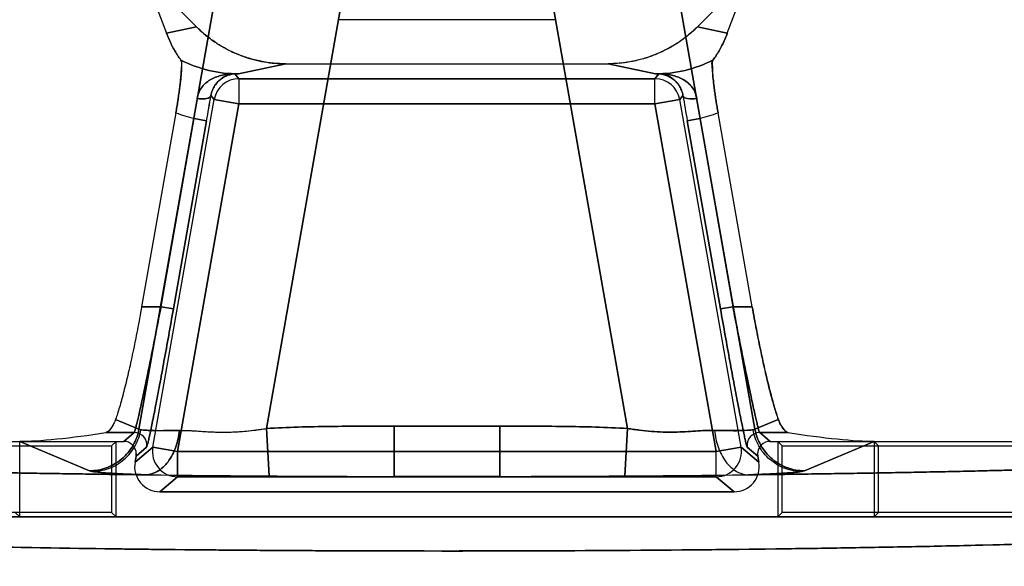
# Model space of a CAD drawing. Header units: millimetres. Extents: x 0 to 297, y 0 to 210.
# Tile 211 of 256: x 56.17 to 56.483, y 160.93 to 161.104. Entities that reach past the tile are written whole.
import ezdxf

# ---------------------------------------------------------------- set-up
doc = ezdxf.new("R2010")
doc.units = ezdxf.units.MM
doc.header["$LTSCALE"] = 16.335
doc.layers.get('0').update_dxf_attribs({"linetype": 'CONTINUOUS'})
for name, color, linetype in [('AXES_REF', 7, 'CONTINUOUS'), ('INTFCLR_1', 7, 'CONTINUOUS'), ('INTFCLR_72935', 7, 'CONTINUOUS')]:
    doc.layers.add(name, color=color, linetype=linetype)

msp = doc.modelspace()

# ---------------------------------------------------------------- linework, layer by layer
at = {"color": 7, "linetype": 'Continuous'}
for radius in [7.75666, 7.756, 7.70633]:
    msp.add_circle((57.5224, 154.5393), radius, dxfattribs=at)
msp.add_arc((57.5224, 154.5393), 7.68, 278.277129, 261.722871, dxfattribs=at)
at = {"layer": 'AXES_REF', "color": 9, "linetype": 'Continuous'}
msp.add_circle((57.5224, 154.5393), 7.07561, dxfattribs=at)
at = {"layer": 'INTFCLR_1', "color": 6, "linetype": 'Continuous'}
for p, q in [((56.21001, 161.11786), (56.21708, 161.09926)), ((56.22657, 161.10129), (56.21001, 161.11786)), ((56.40234, 161.11786), (56.38578, 161.10129)), ((56.39527, 161.09926), (56.40234, 161.11786)), ((56.3406, 161.10355), (56.27175, 161.10355)), ((56.25495, 161.08955), (56.3574, 161.08955)), ((56.22004, 161.07397), (56.20917, 161.01235)), ((56.40318, 161.01235), (56.39231, 161.07397)), ((55.99942, 160.96955), (56.20346, 160.96955)), ((56.17042, 160.94554), (56.17042, 160.96955)), ((56.40889, 160.96955), (56.61293, 160.96955)), ((56.44193, 160.96955), (56.44193, 160.94554)), ((56.44193, 160.96955), (56.44334, 160.96814)), ((56.44334, 160.94695), (56.44334, 160.96814)), ((56.44334, 160.96814), (56.61243, 160.96814)), ((56.2074, 160.96486), (56.20706, 160.96293)), ((56.2074, 160.96486), (56.20746, 160.96555)), ((56.40489, 160.96555), (56.40495, 160.96486)), ((56.40529, 160.96293), (56.40495, 160.96486)), ((56.21494, 160.95354), (56.39742, 160.95354)), ((56.60425, 160.94554), (56.0081, 160.94554)), ((56.17042, 160.94554), (56.16901, 160.94695)), ((56.44193, 160.94554), (56.44334, 160.94695)), ((56.60477, 160.94695), (56.44334, 160.94695))]:
    msp.add_line(p, q, dxfattribs=at)
at = {"layer": 'INTFCLR_1', "color": 9, "linetype": 'Continuous'}
for p, q in [((56.23354, 161.11657), (56.2083, 160.97341)), ((56.40405, 160.97341), (56.37881, 161.11657)), ((56.2488, 160.97362), (56.27279, 161.10965)), ((56.33957, 161.10965), (56.36355, 160.97362)), ((56.22657, 161.10129), (56.21708, 161.09926)), ((56.39527, 161.09926), (56.38578, 161.10129)), ((56.23995, 161.08634), (56.25495, 161.08955)), ((56.3574, 161.08955), (56.3724, 161.08634)), ((56.23881, 161.08632), (56.23995, 161.08634)), ((56.24008, 161.0848), (56.23881, 161.08632)), ((56.37354, 161.08632), (56.37227, 161.0848)), ((56.3724, 161.08634), (56.37354, 161.08632)), ((56.24008, 161.0848), (56.24008, 161.0768)), ((56.37227, 161.0848), (56.24008, 161.0848)), ((56.37227, 161.0768), (56.37227, 161.0848)), ((56.21272, 160.96768), (56.23221, 161.07819)), ((56.23221, 161.07819), (56.23118, 161.07941)), ((56.23221, 161.07819), (56.24008, 161.0768)), ((56.37227, 161.0768), (56.38014, 161.07819)), ((56.38117, 161.07941), (56.38014, 161.07819)), ((56.39963, 160.96768), (56.38014, 161.07819)), ((56.2206, 160.96629), (56.24008, 161.0768)), ((56.37227, 161.0768), (56.24008, 161.0768)), ((56.37227, 161.0768), (56.39175, 160.96629)), ((56.21533, 161.01235), (56.22587, 161.07213)), ((56.22981, 161.07143), (56.21927, 161.01166)), ((56.22587, 161.07213), (56.22981, 161.07143)), ((56.38255, 161.07143), (56.38648, 161.07213)), ((56.39309, 161.01166), (56.38255, 161.07143)), ((56.38648, 161.07213), (56.39702, 161.01235)), ((56.20917, 161.01235), (56.21533, 161.01235)), ((56.21927, 161.01166), (56.21533, 161.01235)), ((56.39702, 161.01235), (56.39309, 161.01166)), ((56.39702, 161.01235), (56.40318, 161.01235)), ((56.20089, 160.97654), (56.2083, 160.97341)), ((56.2488, 160.97362), (56.2497, 160.95856)), ((56.28939, 160.9584), (56.28939, 160.97439)), ((56.28939, 160.97439), (56.32296, 160.97439)), ((56.32296, 160.97439), (56.32296, 160.9584)), ((56.36355, 160.97362), (56.36265, 160.95856)), ((56.40405, 160.97341), (56.41147, 160.97654)), ((56.19781, 160.97236), (56.2068, 160.97236)), ((56.20346, 160.96955), (56.2068, 160.97236)), ((56.2083, 160.97341), (56.20891, 160.97323)), ((56.40555, 160.97236), (56.40889, 160.96955)), ((56.40555, 160.97236), (56.41454, 160.97236)), ((56.1926, 160.96018), (56.17042, 160.96955)), ((56.20706, 160.96293), (56.21272, 160.96768)), ((56.21074, 160.96766), (56.2074, 160.96486)), ((56.2206, 160.96629), (56.21272, 160.96768)), ((56.39963, 160.96768), (56.39175, 160.96629)), ((56.39963, 160.96768), (56.40529, 160.96293)), ((56.40495, 160.96486), (56.40161, 160.96766)), ((56.44193, 160.96955), (56.41975, 160.96018)), ((56.2206, 160.96629), (56.2206, 160.95829)), ((56.39175, 160.96629), (56.2206, 160.96629)), ((56.39175, 160.95829), (56.39175, 160.96629)), ((56.19346, 160.95997), (56.1926, 160.96018)), ((56.2206, 160.95829), (56.21494, 160.95354)), ((56.2206, 160.95829), (56.39175, 160.95829)), ((56.28939, 160.9584), (56.32296, 160.9584)), ((56.39742, 160.95354), (56.39175, 160.95829))]:
    msp.add_line(p, q, dxfattribs=at)
at = {"layer": 'INTFCLR_1', "color": 7, "linetype": 'Continuous'}
for p, q in [((56.23881, 161.08632), (56.23869, 161.08633)), ((56.23926, 161.08634), (56.23915, 161.08634)), ((56.3732, 161.08634), (56.37309, 161.08634)), ((56.37367, 161.08633), (56.37354, 161.08632)), ((56.22117, 160.97302), (56.22382, 160.97299))]:
    msp.add_line(p, q, dxfattribs=at)
at = {"layer": 'INTFCLR_1', "color": 9, "linetype": 'Continuous'}
for centre, radius, start, end in [((56.2386, 161.23089), 0.14456, 270.0343, 270.5343), ((56.37375, 161.23089), 0.14456, 269.4657, 269.9657), ((56.37226, 161.0768), 0.008, 10.0168, 89.9832), ((55.17514, 161.25753), 1.07096, 349.99284, 350.42615), ((57.43699, 161.25749), 1.07073, 189.57373, 190.00712), ((56.23995, 161.12664), 0.0563, 249.2898, 255.5171), ((56.3724, 161.12664), 0.0563, 284.4829, 290.7102), ((56.40555, 160.96836), 0.004, 90.0243, 189.9398), ((56.39175, 160.96629), 0.008, 270.0271, 9.9695)]:
    msp.add_arc(centre, radius, start, end, dxfattribs=at)
at = {"layer": 'INTFCLR_1', "color": 6, "linetype": 'Continuous'}
for centre, radius, start, end in [((56.21494, 160.96154), 0.008, 169.9947, 270.0053), ((56.30137, 168.93003), 7.97164, 269.346785, 269.628632), ((56.30569, 169.56083), 8.60245, 269.627103, 269.891446), ((56.30618, 169.7429), 8.78452, 269.890505, 270.109495), ((56.30666, 169.56118), 8.6028, 270.108559, 270.372891), ((56.31083, 168.94761), 7.98922, 270.371672, 270.652899)]:
    msp.add_arc(centre, radius, start, end, dxfattribs=at)
for centre, major_axis, start_param, end_param in [((56.19564, 160.97489), (0.0299, 0.00454), -2.58906, -1.512406), ((56.41671, 160.97489), (0.0299, -0.00454), -1.629187, -0.552533)]:
    msp.add_ellipse(centre, major_axis=major_axis, ratio=0.093658, start_param=start_param, end_param=end_param, dxfattribs=at)
for points, knots in [([(56.22164, 161.09071), (56.22129, 161.09118), (56.22061, 161.09216), (56.21966, 161.09371), (56.21874, 161.09542), (56.21787, 161.09728), (56.21733, 161.0986), (56.21708, 161.09926)], [0, 0, 0, 0, 0.182635, 0.365983, 0.561674, 0.781253, 1, 1, 1, 1]), ([(56.22657, 161.10129), (56.2274, 161.10046), (56.22913, 161.09888), (56.23194, 161.09673), (56.23492, 161.09484), (56.23806, 161.09321), (56.24132, 161.09188), (56.24466, 161.09084), (56.24804, 161.0901), (56.25147, 161.08965), (56.25378, 161.08955), (56.25495, 161.08955)], [0, 0, 0, 0, 0.111961, 0.223546, 0.335644, 0.447997, 0.559849, 0.670642, 0.77991, 0.888725, 1, 1, 1, 1]), ([(56.38578, 161.10129), (56.38486, 161.10037), (56.38291, 161.09861), (56.37975, 161.09626), (56.37636, 161.09423), (56.3728, 161.09255), (56.36908, 161.09122), (56.36524, 161.09026), (56.36134, 161.08968), (56.35871, 161.08955), (56.3574, 161.08955)], [0, 0, 0, 0, 0.124646, 0.249441, 0.374473, 0.499547, 0.624717, 0.749879, 0.874982, 1, 1, 1, 1]), ([(56.39527, 161.09926), (56.39502, 161.09859), (56.39448, 161.09727), (56.39361, 161.09541), (56.3927, 161.09371), (56.39175, 161.09216), (56.39107, 161.09119), (56.39071, 161.09071)], [0, 0, 0, 0, 0.220725, 0.439066, 0.63458, 0.815479, 1, 1, 1, 1]), ([(56.22164, 161.09071), (56.22194, 161.09032), (56.22182, 161.08903), (56.22183, 161.08705), (56.22161, 161.08494), (56.22139, 161.08297), (56.22118, 161.08129), (56.22093, 161.07953), (56.22066, 161.0777), (56.22036, 161.07584), (56.22015, 161.0746), (56.22004, 161.07397)], [0, 0, 0, 0, 0.087292, 0.204828, 0.365181, 0.458688, 0.559161, 0.66527, 0.775255, 0.887346, 1, 1, 1, 1]), ([(56.39231, 161.07397), (56.3922, 161.0746), (56.39199, 161.07584), (56.39169, 161.07769), (56.39142, 161.0795), (56.39118, 161.08126), (56.39097, 161.08293), (56.39079, 161.08449), (56.3906, 161.08629), (56.39059, 161.08827), (56.39023, 161.09008), (56.39071, 161.09071)], [0, 0, 0, 0, 0.112355, 0.223923, 0.333308, 0.438937, 0.5392, 0.632752, 0.718046, 0.858857, 1, 1, 1, 1]), ([(56.20917, 161.01235), (56.20895, 161.01112), (56.20851, 161.00867), (56.20782, 161.00502), (56.20712, 161.00144), (56.2064, 160.99794), (56.20567, 160.99456), (56.20494, 160.99133), (56.20422, 160.98829), (56.20351, 160.98545), (56.20282, 160.98284), (56.20216, 160.98049), (56.20152, 160.97841), (56.2011, 160.97713), (56.20089, 160.97654)], [0, 0, 0, 0, 0.101766, 0.202969, 0.302712, 0.40011, 0.494296, 0.584471, 0.669796, 0.749527, 0.823021, 0.889617, 0.948768, 1, 1, 1, 1]), ([(56.41147, 160.97654), (56.41126, 160.97713), (56.41083, 160.97841), (56.4102, 160.98049), (56.40953, 160.98283), (56.40884, 160.98544), (56.40814, 160.98827), (56.40741, 160.99132), (56.40669, 160.99454), (56.40596, 160.99792), (56.40524, 161.00142), (56.40453, 161.00502), (56.40384, 161.00867), (56.4034, 161.01112), (56.40318, 161.01235)], [0, 0, 0, 0, 0.051233, 0.110319, 0.176798, 0.25017, 0.329815, 0.415091, 0.50525, 0.599472, 0.696981, 0.796872, 0.898192, 1, 1, 1, 1]), ([(56.20089, 160.97654), (56.20071, 160.97605), (56.20028, 160.97502), (56.19934, 160.9736), (56.19846, 160.97246), (56.19781, 160.97236)], [0, 0, 0, 0, 0.291187, 0.626591, 1, 1, 1, 1]), ([(56.41454, 160.97236), (56.414, 160.97244), (56.41315, 160.97343), (56.41217, 160.97482), (56.41167, 160.97596), (56.41147, 160.97654)], [0, 0, 0, 0, 0.309583, 0.654261, 1, 1, 1, 1]), ([(56.21049, 160.95892), (56.20764, 160.95895), (56.20196, 160.95902), (56.1935, 160.95913), (56.18514, 160.95925), (56.17688, 160.95938), (56.16874, 160.95951), (56.16071, 160.95966), (56.15281, 160.95981), (56.14504, 160.95997), (56.13742, 160.96014), (56.12994, 160.96032), (56.12261, 160.96051), (56.11544, 160.9607), (56.10844, 160.9609), (56.10161, 160.9611), (56.09496, 160.96132), (56.08849, 160.96154), (56.08221, 160.96177), (56.07612, 160.962), (56.07023, 160.96224), (56.06455, 160.96248), (56.05908, 160.96273), (56.05382, 160.96299), (56.04878, 160.96325), (56.04397, 160.96352), (56.03938, 160.96379), (56.03502, 160.96407), (56.0309, 160.96435), (56.02702, 160.96463), (56.02338, 160.96492), (56.01999, 160.96521), (56.01685, 160.96551), (56.01395, 160.9658), (56.01131, 160.9661), (56.00893, 160.96641), (56.0068, 160.96671), (56.00493, 160.96702), (56.00333, 160.9673), (56.00168, 160.96777), (56.00025, 160.96778), (55.99906, 160.96926), (55.99942, 160.96955)], [0, 0, 0, 0, 0.040295, 0.080165, 0.119574, 0.158489, 0.196876, 0.2347, 0.271932, 0.308536, 0.344483, 0.379739, 0.414277, 0.448064, 0.481072, 0.513273, 0.544639, 0.575141, 0.604756, 0.633455, 0.661216, 0.688012, 0.713824, 0.738626, 0.7624, 0.785121, 0.806775, 0.827338, 0.846798, 0.865134, 0.882334, 0.898382, 0.913265, 0.926973, 0.939493, 0.950818, 0.96094, 0.969853, 0.977555, 0.984047, 0.993434, 1, 1, 1, 1]), ([(56.61293, 160.96955), (56.61329, 160.96926), (56.6121, 160.96778), (56.61067, 160.96777), (56.60902, 160.9673), (56.60742, 160.96702), (56.60555, 160.96671), (56.60342, 160.96641), (56.60104, 160.9661), (56.5984, 160.9658), (56.59551, 160.96551), (56.59236, 160.96521), (56.58897, 160.96492), (56.58533, 160.96463), (56.58145, 160.96435), (56.57733, 160.96407), (56.57297, 160.96379), (56.56838, 160.96352), (56.56357, 160.96325), (56.55853, 160.96299), (56.55327, 160.96273), (56.5478, 160.96248), (56.54212, 160.96224), (56.53623, 160.962), (56.53015, 160.96177), (56.52387, 160.96154), (56.5174, 160.96132), (56.51074, 160.9611), (56.50391, 160.9609), (56.49691, 160.9607), (56.48974, 160.96051), (56.48241, 160.96032), (56.47493, 160.96014), (56.46731, 160.95997), (56.45954, 160.95981), (56.45164, 160.95966), (56.44361, 160.95951), (56.43547, 160.95938), (56.42721, 160.95925), (56.41885, 160.95913), (56.41039, 160.95902), (56.40472, 160.95895), (56.40186, 160.95892)], [0, 0, 0, 0, 0.006566, 0.015953, 0.022445, 0.030147, 0.03906, 0.049182, 0.060507, 0.073027, 0.086735, 0.101618, 0.117666, 0.134866, 0.153202, 0.172662, 0.193225, 0.214879, 0.237601, 0.261374, 0.286176, 0.311988, 0.338784, 0.366545, 0.395244, 0.424859, 0.455361, 0.486727, 0.518928, 0.551937, 0.585724, 0.620261, 0.655518, 0.691464, 0.728068, 0.7653, 0.803124, 0.841511, 0.880426, 0.919835, 0.959705, 1, 1, 1, 1]), ([(56.60425, 160.94554), (56.60461, 160.94523), (56.60329, 160.9438), (56.60136, 160.94372), (56.59825, 160.94289), (56.59418, 160.9424), (56.58913, 160.94179), (56.58309, 160.94123), (56.57606, 160.94066), (56.56795, 160.94011), (56.55889, 160.93957), (56.54891, 160.93905), (56.53806, 160.93855), (56.52637, 160.93808), (56.51389, 160.93763), (56.50065, 160.93721), (56.48672, 160.93682), (56.47215, 160.93645), (56.45698, 160.93612), (56.44128, 160.93582), (56.42509, 160.93556), (56.40848, 160.93532), (56.39152, 160.93513), (56.37424, 160.93497), (56.35672, 160.93484), (56.33902, 160.93476), (56.32121, 160.93471), (56.30336, 160.93469), (56.28554, 160.93472), (56.2678, 160.93478), (56.2502, 160.93488), (56.23281, 160.93501), (56.21567, 160.93518), (56.19887, 160.93539), (56.18245, 160.93563), (56.16649, 160.93591), (56.15103, 160.93621), (56.13614, 160.93655), (56.12186, 160.93692), (56.10825, 160.93731), (56.09534, 160.93774), (56.08318, 160.93819), (56.07181, 160.93866), (56.06128, 160.93916), (56.05161, 160.93967), (56.04286, 160.94021), (56.03504, 160.94075), (56.0283, 160.94131), (56.02273, 160.94185), (56.01839, 160.94235), (56.01511, 160.94282), (56.01276, 160.9432), (56.01089, 160.94365), (56.00947, 160.94386), (56.00759, 160.9451), (56.0081, 160.94554)], [0, 0, 0, 0, 0.002367, 0.005764, 0.010907, 0.017866, 0.026522, 0.036344, 0.048293, 0.061902, 0.077107, 0.093804, 0.11198, 0.131581, 0.152458, 0.174623, 0.197965, 0.222346, 0.24771, 0.274021, 0.301121, 0.328901, 0.357288, 0.386192, 0.415513, 0.445144, 0.474958, 0.50483, 0.53464, 0.564317, 0.593759, 0.622872, 0.651547, 0.679681, 0.707155, 0.733863, 0.759721, 0.784672, 0.808558, 0.831339, 0.85296, 0.873343, 0.892346, 0.910011, 0.92621, 0.940868, 0.953996, 0.965486, 0.974786, 0.982066, 0.987409, 0.991323, 0.994184, 0.996602, 1, 1, 1, 1])]:
    msp.add_open_spline(points, degree=3, knots=knots, dxfattribs=at)
at = {"layer": 'INTFCLR_1', "color": 9, "linetype": 'Continuous'}
for points, knots in [([(56.23995, 161.08634), (56.23679, 161.08633), (56.23045, 161.08708), (56.22446, 161.08928), (56.22164, 161.09071)], [0, 0, 0, 0, 0.500283, 1, 1, 1, 1]), ([(56.39071, 161.09071), (56.3879, 161.08928), (56.3819, 161.08708), (56.37557, 161.08633), (56.3724, 161.08634)], [0, 0, 0, 0, 0.499717, 1, 1, 1, 1]), ([(56.22682, 161.07855), (56.22731, 161.07846), (56.2285, 161.07835), (56.23002, 161.0784), (56.2311, 161.07904), (56.23118, 161.07941)], [0, 0, 0, 0, 0.321335, 0.757459, 1, 1, 1, 1]), ([(56.38117, 161.07941), (56.38129, 161.07886), (56.38316, 161.07822), (56.38457, 161.07837), (56.38553, 161.07855)], [0, 0, 0, 0, 0.365991, 1, 1, 1, 1]), ([(56.2068, 160.97236), (56.20688, 160.97242), (56.20696, 160.97275), (56.20717, 160.97335), (56.20742, 160.97436), (56.20776, 160.97571), (56.20815, 160.97741), (56.20881, 160.98031), (56.20975, 160.98466), (56.21099, 160.99062), (56.21237, 160.99739), (56.21384, 161.00473), (56.21483, 161.00978), (56.21533, 161.01235)], [0, 0, 0, 0, 0.006969, 0.023107, 0.048376, 0.082547, 0.125318, 0.176278, 0.300805, 0.451459, 0.622582, 0.807748, 1, 1, 1, 1]), ([(56.21927, 161.01166), (56.21877, 161.00883), (56.21778, 161.00327), (56.21631, 160.9952), (56.21493, 160.98775), (56.21368, 160.9812), (56.21275, 160.97642), (56.21209, 160.97322), (56.2117, 160.97135), (56.21136, 160.96987), (56.21112, 160.96876), (56.21089, 160.9681), (56.21082, 160.96773), (56.21074, 160.96766)], [0, 0, 0, 0, 0.192373, 0.377632, 0.548816, 0.699495, 0.824012, 0.874952, 0.917694, 0.951826, 0.977047, 0.993123, 1, 1, 1, 1]), ([(56.40161, 160.96766), (56.40153, 160.96773), (56.40146, 160.9681), (56.40124, 160.96876), (56.40099, 160.96987), (56.40065, 160.97135), (56.40026, 160.97322), (56.39961, 160.97642), (56.39867, 160.9812), (56.39742, 160.98775), (56.39604, 160.9952), (56.39457, 161.00327), (56.39358, 161.00883), (56.39309, 161.01166)], [0, 0, 0, 0, 0.006878, 0.022953, 0.048173, 0.082305, 0.125048, 0.175988, 0.300505, 0.451184, 0.622368, 0.807627, 1, 1, 1, 1]), ([(56.39702, 161.01235), (56.39752, 161.00978), (56.39851, 161.00473), (56.39998, 160.99739), (56.40136, 160.99062), (56.40261, 160.98466), (56.40354, 160.98031), (56.4042, 160.97741), (56.40459, 160.97571), (56.40493, 160.97436), (56.40518, 160.97335), (56.40539, 160.97275), (56.40547, 160.97242), (56.40555, 160.97236)], [0, 0, 0, 0, 0.192252, 0.377418, 0.548541, 0.699195, 0.823722, 0.874682, 0.917453, 0.951624, 0.976893, 0.993031, 1, 1, 1, 1]), ([(56.28939, 160.97439), (56.286, 160.97439), (56.27923, 160.97438), (56.26908, 160.97431), (56.25893, 160.97411), (56.25218, 160.97382), (56.2488, 160.97362)], [0, 0, 0, 0, 0.25, 0.5, 0.75, 1, 1, 1, 1]), ([(56.36355, 160.97362), (56.36018, 160.97382), (56.35341, 160.97411), (56.34326, 160.97431), (56.33311, 160.97438), (56.32635, 160.97439), (56.32296, 160.97439)], [0, 0, 0, 0, 0.25, 0.5, 0.75, 1, 1, 1, 1]), ([(56.39118, 160.97302), (56.39021, 160.97303), (56.3882, 160.973), (56.38511, 160.9728), (56.38241, 160.97262), (56.38016, 160.97252), (56.3778, 160.97246), (56.37479, 160.97248), (56.37111, 160.97269), (56.36799, 160.97301), (56.36546, 160.97334), (56.36419, 160.97352), (56.36355, 160.97362)], [0, 0, 0, 0, 0.105382, 0.21726, 0.335954, 0.397965, 0.461435, 0.590874, 0.723836, 0.86056, 0.930271, 1, 1, 1, 1]), ([(56.1926, 160.96018), (56.19439, 160.96019), (56.19811, 160.96083), (56.20306, 160.96368), (56.20671, 160.96808), (56.20799, 160.97164), (56.2083, 160.97341)], [0, 0, 0, 0, 0.241846, 0.49951, 0.757469, 1, 1, 1, 1]), ([(56.19346, 160.95997), (56.19522, 160.95998), (56.19889, 160.96064), (56.20377, 160.96351), (56.20735, 160.96792), (56.2086, 160.97147), (56.20891, 160.97323)], [0, 0, 0, 0, 0.240114, 0.497067, 0.755783, 1, 1, 1, 1]), ([(56.20891, 160.97323), (56.20948, 160.97313), (56.21094, 160.97302), (56.21357, 160.97294), (56.21709, 160.97294), (56.21972, 160.97299), (56.22117, 160.97302)], [0, 0, 0, 0, 0.140112, 0.35707, 0.646005, 1, 1, 1, 1]), ([(56.22117, 160.97302), (56.22099, 160.97124), (56.22025, 160.96772), (56.21792, 160.96311), (56.21455, 160.95985), (56.21176, 160.95896), (56.21049, 160.95892)], [0, 0, 0, 0, 0.282289, 0.559276, 0.800499, 1, 1, 1, 1]), ([(56.39118, 160.97302), (56.39286, 160.97298), (56.39583, 160.97294), (56.39971, 160.97293), (56.40229, 160.97311), (56.40366, 160.9732), (56.40405, 160.97341)], [0, 0, 0, 0, 0.39001, 0.692585, 0.897776, 1, 1, 1, 1]), ([(56.39118, 160.97302), (56.39136, 160.97124), (56.39211, 160.96772), (56.39443, 160.96311), (56.3978, 160.95985), (56.4006, 160.95896), (56.40186, 160.95892)], [0, 0, 0, 0, 0.282289, 0.559276, 0.800499, 1, 1, 1, 1]), ([(56.40405, 160.97341), (56.40437, 160.97164), (56.40564, 160.96808), (56.40929, 160.96368), (56.41424, 160.96083), (56.41796, 160.96019), (56.41975, 160.96018)], [0, 0, 0, 0, 0.242531, 0.50049, 0.758154, 1, 1, 1, 1]), ([(56.21049, 160.95892), (56.20848, 160.95898), (56.20483, 160.95911), (56.19995, 160.95935), (56.19628, 160.95962), (56.19425, 160.95983), (56.19346, 160.95997)], [0, 0, 0, 0, 0.353113, 0.641832, 0.859164, 1, 1, 1, 1]), ([(56.41975, 160.96018), (56.41918, 160.95994), (56.41731, 160.95977), (56.4137, 160.95941), (56.40832, 160.95915), (56.40419, 160.95899), (56.40186, 160.95892)], [0, 0, 0, 0, 0.102833, 0.308606, 0.611023, 1, 1, 1, 1])]:
    msp.add_open_spline(points, degree=3, knots=knots, dxfattribs=at)
at = {"layer": 'INTFCLR_1', "color": 7, "linetype": 'Continuous'}
for points, knots in [([(56.22682, 161.07855), (56.22692, 161.07925), (56.2273, 161.0806), (56.22836, 161.08233), (56.22975, 161.08368), (56.23132, 161.0847), (56.23303, 161.08544), (56.23481, 161.08594), (56.2369, 161.08628), (56.23839, 161.08636), (56.23926, 161.08634)], [0, 0, 0, 0, 0.132875, 0.257305, 0.375486, 0.491716, 0.606217, 0.721041, 0.837653, 1, 1, 1, 1]), ([(56.23915, 161.08634), (56.23825, 161.08635), (56.23651, 161.08603), (56.23458, 161.08496), (56.23326, 161.08377), (56.23234, 161.08257), (56.23159, 161.08111), (56.23128, 161.08), (56.23118, 161.07941)], [0, 0, 0, 0, 0.23672, 0.450959, 0.570908, 0.700764, 0.844182, 1, 1, 1, 1]), ([(56.37309, 161.08634), (56.37347, 161.08635), (56.37434, 161.08632), (56.37583, 161.08622), (56.37754, 161.08594), (56.37932, 161.08544), (56.38102, 161.08471), (56.38259, 161.08369), (56.38398, 161.08234), (56.38505, 161.08061), (56.38543, 161.07926), (56.38553, 161.07855)], [0, 0, 0, 0, 0.071749, 0.162371, 0.278959, 0.39364, 0.507616, 0.62339, 0.742185, 0.866783, 1, 1, 1, 1]), ([(56.38117, 161.07941), (56.38107, 161.08), (56.38076, 161.08111), (56.38001, 161.08258), (56.37908, 161.08377), (56.37777, 161.08497), (56.37583, 161.08603), (56.3741, 161.08635), (56.3732, 161.08634)], [0, 0, 0, 0, 0.156093, 0.299751, 0.430278, 0.549802, 0.763357, 1, 1, 1, 1]), ([(56.37354, 161.08632), (56.37409, 161.08631), (56.37515, 161.08615), (56.37676, 161.08555), (56.37827, 161.08458), (56.37962, 161.08318), (56.38065, 161.08145), (56.38105, 161.08012), (56.38117, 161.07941)], [0, 0, 0, 0, 0.148828, 0.28619, 0.460035, 0.628152, 0.807451, 1, 1, 1, 1]), ([(56.22117, 160.97302), (56.22164, 160.97303), (56.22262, 160.97303), (56.22462, 160.97297), (56.22725, 160.9728), (56.22995, 160.97262), (56.2322, 160.97252), (56.23455, 160.97246), (56.23757, 160.97248), (56.24125, 160.97269), (56.24436, 160.97301), (56.24689, 160.97334), (56.24816, 160.97353), (56.2488, 160.97362)], [0, 0, 0, 0, 0.051567, 0.10526, 0.217635, 0.336293, 0.398056, 0.4615, 0.59133, 0.724324, 0.860698, 0.930173, 1, 1, 1, 1]), ([(56.22514, 160.97293), (56.22563, 160.9729), (56.22675, 160.97283), (56.22865, 160.97271), (56.23052, 160.97259), (56.23228, 160.97252), (56.23386, 160.97248), (56.23564, 160.97246), (56.23766, 160.9725), (56.23996, 160.97261), (56.24258, 160.97282), (56.24556, 160.97316), (56.24767, 160.97345), (56.2488, 160.97362)], [0, 0, 0, 0, 0.062663, 0.141851, 0.240336, 0.299198, 0.365188, 0.439769, 0.524371, 0.620648, 0.730463, 0.856172, 1, 1, 1, 1])]:
    msp.add_open_spline(points, degree=3, knots=knots, dxfattribs=at)
at = {"layer": 'INTFCLR_72935', "color": 6, "linetype": 'Continuous'}
for p, q in [((56.21001, 161.11786), (56.21708, 161.09926)), ((56.21001, 161.11786), (56.22657, 161.10129)), ((56.38578, 161.10129), (56.40234, 161.11786)), ((56.39527, 161.09926), (56.40234, 161.11786)), ((56.3406, 161.10355), (56.27175, 161.10355)), ((56.25496, 161.08955), (56.35739, 161.08955)), ((56.22004, 161.07398), (56.20917, 161.01235)), ((56.40318, 161.01235), (56.39231, 161.07398)), ((55.99942, 160.96955), (56.20346, 160.96955)), ((55.99992, 160.96814), (56.19964, 160.96814)), ((56.20105, 160.96955), (56.19964, 160.96814)), ((56.19964, 160.96814), (56.19964, 160.94695)), ((56.20105, 160.94554), (56.20105, 160.96955)), ((56.40889, 160.96955), (56.61293, 160.96955)), ((56.4113, 160.96955), (56.4113, 160.94554)), ((56.4113, 160.96955), (56.41271, 160.96814)), ((56.41271, 160.94695), (56.41271, 160.96814)), ((56.41271, 160.96814), (56.61243, 160.96814)), ((56.20706, 160.96293), (56.2074, 160.96486)), ((56.20746, 160.96555), (56.2074, 160.96486)), ((56.40495, 160.96486), (56.40489, 160.96555)), ((56.40495, 160.96486), (56.40529, 160.96293)), ((56.39742, 160.95354), (56.21494, 160.95354)), ((56.19964, 160.94695), (56.00759, 160.94695)), ((56.0081, 160.94554), (56.60425, 160.94554)), ((56.20105, 160.94554), (56.19964, 160.94695)), ((56.4113, 160.94554), (56.41271, 160.94695)), ((56.60477, 160.94695), (56.41271, 160.94695))]:
    msp.add_line(p, q, dxfattribs=at)
at = {"layer": 'INTFCLR_72935', "color": 9, "linetype": 'Continuous'}
for p, q in [((56.2083, 160.97341), (56.23354, 161.11657)), ((56.37881, 161.11657), (56.40405, 160.97341)), ((56.27279, 161.10965), (56.2488, 160.97362)), ((56.36355, 160.97362), (56.33957, 161.10965)), ((56.21708, 161.09926), (56.22657, 161.10129)), ((56.38578, 161.10129), (56.39527, 161.09926)), ((56.25496, 161.08955), (56.23995, 161.08634)), ((56.3724, 161.08634), (56.35739, 161.08955)), ((56.23995, 161.08634), (56.23881, 161.08632)), ((56.23881, 161.08632), (56.24008, 161.0848)), ((56.37227, 161.0848), (56.37354, 161.08632)), ((56.37354, 161.08632), (56.3724, 161.08634)), ((56.24008, 161.0848), (56.24008, 161.0768)), ((56.24008, 161.0848), (56.37227, 161.0848)), ((56.37227, 161.0768), (56.37227, 161.0848)), ((56.21272, 160.96768), (56.23221, 161.07819)), ((56.23118, 161.07941), (56.23221, 161.07819)), ((56.24008, 161.0768), (56.23221, 161.07819)), ((56.38014, 161.07819), (56.37227, 161.0768)), ((56.38014, 161.07819), (56.38117, 161.07941)), ((56.39963, 160.96768), (56.38014, 161.07819)), ((56.24008, 161.0768), (56.2206, 160.96629)), ((56.24008, 161.0768), (56.37227, 161.0768)), ((56.39175, 160.96629), (56.37227, 161.0768)), ((56.21533, 161.01235), (56.22587, 161.07213)), ((56.21927, 161.01166), (56.22981, 161.07143)), ((56.22981, 161.07143), (56.22587, 161.07213)), ((56.38648, 161.07213), (56.38255, 161.07143)), ((56.38255, 161.07143), (56.39309, 161.01166)), ((56.38648, 161.07213), (56.39702, 161.01235)), ((56.21533, 161.01235), (56.20917, 161.01235)), ((56.21533, 161.01235), (56.21927, 161.01166)), ((56.39309, 161.01166), (56.39702, 161.01235)), ((56.40318, 161.01235), (56.39702, 161.01235)), ((56.2083, 160.97341), (56.20089, 160.97654)), ((56.2497, 160.95856), (56.2488, 160.97362)), ((56.28939, 160.97439), (56.28939, 160.9584)), ((56.32296, 160.97439), (56.28939, 160.97439)), ((56.32296, 160.9584), (56.32296, 160.97439)), ((56.36265, 160.95856), (56.36355, 160.97362)), ((56.41147, 160.97654), (56.40405, 160.97341)), ((56.2068, 160.97236), (56.19781, 160.97236)), ((56.2068, 160.97236), (56.20346, 160.96955)), ((56.40405, 160.97341), (56.40344, 160.97323)), ((56.40889, 160.96955), (56.40555, 160.97236)), ((56.41454, 160.97236), (56.40555, 160.97236)), ((56.17042, 160.96955), (56.1926, 160.96018)), ((56.21272, 160.96768), (56.20706, 160.96293)), ((56.2074, 160.96486), (56.21074, 160.96766)), ((56.21272, 160.96768), (56.2206, 160.96629)), ((56.39175, 160.96629), (56.39963, 160.96768)), ((56.40529, 160.96293), (56.39963, 160.96768)), ((56.40161, 160.96766), (56.40495, 160.96486)), ((56.41975, 160.96018), (56.44193, 160.96955)), ((56.2206, 160.95829), (56.2206, 160.96629)), ((56.2206, 160.96629), (56.39175, 160.96629)), ((56.39175, 160.95829), (56.39175, 160.96629)), ((56.21494, 160.95354), (56.2206, 160.95829)), ((56.39175, 160.95829), (56.2206, 160.95829)), ((56.32296, 160.9584), (56.28939, 160.9584)), ((56.39175, 160.95829), (56.39742, 160.95354)), ((56.41889, 160.95997), (56.41975, 160.96018))]:
    msp.add_line(p, q, dxfattribs=at)
at = {"layer": 'INTFCLR_72935', "color": 7, "linetype": 'Continuous'}
for p, q in [((56.23868, 161.08633), (56.23881, 161.08632)), ((56.23915, 161.08634), (56.23926, 161.08634)), ((56.37309, 161.08634), (56.3732, 161.08634)), ((56.37354, 161.08632), (56.37367, 161.08633))]:
    msp.add_line(p, q, dxfattribs=at)
at = {"layer": 'INTFCLR_72935', "color": 9, "linetype": 'Continuous'}
for centre, radius, start, end in [((56.2386, 161.23089), 0.14456, 270.0325, 270.5343), ((56.37375, 161.23089), 0.14456, 269.4657, 269.9675), ((56.24009, 161.0768), 0.008, 90.0168, 169.9832), ((55.17533, 161.2575), 1.07077, 349.99288, 350.42621), ((57.43725, 161.25754), 1.071, 189.57392, 190.00715), ((56.2068, 160.96836), 0.004, 350.0602, 89.9757), ((56.2206, 160.96629), 0.008, 170.0305, 269.9729), ((56.39175, 160.96629), 0.008, 270.0268, 9.9695)]:
    msp.add_arc(centre, radius, start, end, dxfattribs=at)
at = {"layer": 'INTFCLR_72935', "color": 6, "linetype": 'Continuous'}
for centre, radius, start, end in [((56.20346, 160.96555), 0.004, 359.9823, 90.0195), ((56.40889, 160.96555), 0.004, 89.9775, 180.0157), ((56.30152, 168.94748), 7.98909, 269.347099, 269.62833), ((56.30569, 169.56103), 8.60265, 269.627108, 269.891445), ((56.30618, 169.74892), 8.79053, 269.89058, 270.10942), ((56.30667, 169.56068), 8.60229, 270.10855, 270.372898), ((56.31098, 168.93003), 7.97164, 270.371368, 270.653215)]:
    msp.add_arc(centre, radius, start, end, dxfattribs=at)
for centre, major_axis, ratio, start_param, end_param in [((56.19564, 160.97489), (0.0299, 0.00454), 0.093658, -2.58906, -1.512406), ((56.41671, 160.97489), (0.0299, -0.00454), 0.093658, -1.629187, -0.552533), ((56.39741, 160.96154), (0.00613, -0.00514), 0.999631, -0.872483, 0.872483)]:
    msp.add_ellipse(centre, major_axis=major_axis, ratio=ratio, start_param=start_param, end_param=end_param, dxfattribs=at)
for points, knots in [([(56.21708, 161.09926), (56.21734, 161.09859), (56.21787, 161.09727), (56.21874, 161.09541), (56.21966, 161.09371), (56.2206, 161.09216), (56.22128, 161.09119), (56.22164, 161.09071)], [0, 0, 0, 0, 0.220714, 0.439045, 0.634564, 0.815472, 1, 1, 1, 1]), ([(56.25496, 161.08955), (56.25364, 161.08955), (56.25099, 161.08968), (56.24705, 161.09027), (56.24317, 161.09125), (56.23945, 161.09259), (56.23591, 161.09428), (56.23256, 161.09629), (56.22942, 161.09862), (56.22749, 161.10038), (56.22657, 161.10129)], [0, 0, 0, 0, 0.125152, 0.252223, 0.379328, 0.504851, 0.628366, 0.752063, 0.876369, 1, 1, 1, 1]), ([(56.38578, 161.10129), (56.38495, 161.10046), (56.38321, 161.09888), (56.38041, 161.09673), (56.37743, 161.09484), (56.37428, 161.09321), (56.37102, 161.09188), (56.36769, 161.09084), (56.36431, 161.0901), (56.36088, 161.08965), (56.35856, 161.08955), (56.35739, 161.08955)], [0, 0, 0, 0, 0.111961, 0.223546, 0.335644, 0.447997, 0.559849, 0.670642, 0.77991, 0.888725, 1, 1, 1, 1]), ([(56.39071, 161.09071), (56.39107, 161.09118), (56.39174, 161.09216), (56.39269, 161.09371), (56.39361, 161.09542), (56.39448, 161.09728), (56.39502, 161.0986), (56.39527, 161.09926)], [0, 0, 0, 0, 0.182642, 0.365998, 0.561693, 0.781263, 1, 1, 1, 1]), ([(56.22004, 161.07398), (56.22015, 161.0746), (56.22036, 161.07584), (56.22066, 161.07769), (56.22093, 161.07951), (56.22117, 161.08126), (56.22139, 161.08293), (56.22156, 161.08449), (56.22175, 161.08629), (56.22176, 161.08827), (56.22212, 161.09008), (56.22164, 161.09071)], [0, 0, 0, 0, 0.112353, 0.22392, 0.333305, 0.438934, 0.539197, 0.632749, 0.718043, 0.858855, 1, 1, 1, 1]), ([(56.39071, 161.09071), (56.39041, 161.09032), (56.39054, 161.08903), (56.39052, 161.08705), (56.39074, 161.08495), (56.39096, 161.08297), (56.39117, 161.08129), (56.39142, 161.07953), (56.39169, 161.07771), (56.39199, 161.07585), (56.3922, 161.0746), (56.39231, 161.07398)], [0, 0, 0, 0, 0.087294, 0.204829, 0.365183, 0.45869, 0.559164, 0.665272, 0.775257, 0.887347, 1, 1, 1, 1]), ([(56.20917, 161.01235), (56.20895, 161.01112), (56.20851, 161.00867), (56.20782, 161.00502), (56.20712, 161.00143), (56.20639, 160.99793), (56.20567, 160.99455), (56.20494, 160.99132), (56.20422, 160.98828), (56.20351, 160.98544), (56.20282, 160.98283), (56.20216, 160.98049), (56.20152, 160.97841), (56.2011, 160.97713), (56.20089, 160.97654)], [0, 0, 0, 0, 0.101867, 0.203148, 0.302948, 0.400395, 0.494623, 0.584783, 0.670088, 0.74979, 0.823212, 0.889715, 0.948843, 1, 1, 1, 1]), ([(56.40318, 161.01235), (56.40339, 161.01115), (56.40382, 161.00877), (56.40449, 161.00521), (56.40517, 161.00174), (56.40587, 160.99835), (56.40658, 160.99504), (56.4073, 160.99181), (56.40803, 160.98869), (56.40877, 160.98574), (56.40948, 160.98303), (56.41016, 160.9806), (56.41081, 160.97846), (56.41125, 160.97714), (56.41147, 160.97654)], [0, 0, 0, 0, 0.09968, 0.197265, 0.294717, 0.388239, 0.479811, 0.570535, 0.658392, 0.741122, 0.818046, 0.88662, 0.947671, 1, 1, 1, 1]), ([(56.20089, 160.97654), (56.20071, 160.97605), (56.20033, 160.97514), (56.19942, 160.9737), (56.19859, 160.97248), (56.19781, 160.97236)], [0, 0, 0, 0, 0.293418, 0.554126, 1, 1, 1, 1]), ([(56.41147, 160.97654), (56.41164, 160.97605), (56.41207, 160.97502), (56.41301, 160.9736), (56.41389, 160.97246), (56.41454, 160.97236)], [0, 0, 0, 0, 0.291187, 0.626591, 1, 1, 1, 1]), ([(55.99942, 160.96955), (55.99906, 160.96926), (56.00025, 160.96778), (56.00168, 160.96777), (56.00333, 160.9673), (56.00493, 160.96702), (56.0068, 160.96671), (56.00893, 160.96641), (56.01131, 160.9661), (56.01395, 160.9658), (56.01685, 160.96551), (56.01999, 160.96521), (56.02338, 160.96492), (56.02702, 160.96463), (56.0309, 160.96435), (56.03502, 160.96407), (56.03938, 160.96379), (56.04397, 160.96352), (56.04878, 160.96325), (56.05382, 160.96299), (56.05908, 160.96273), (56.06455, 160.96248), (56.07023, 160.96224), (56.07612, 160.962), (56.08221, 160.96177), (56.08849, 160.96154), (56.09496, 160.96132), (56.10161, 160.9611), (56.10844, 160.9609), (56.11544, 160.9607), (56.12261, 160.96051), (56.12994, 160.96032), (56.13742, 160.96014), (56.14504, 160.95997), (56.15281, 160.95981), (56.16071, 160.95966), (56.16874, 160.95951), (56.17688, 160.95938), (56.18514, 160.95925), (56.1935, 160.95913), (56.20196, 160.95902), (56.20764, 160.95895), (56.21049, 160.95892)], [0, 0, 0, 0, 0.006566, 0.015953, 0.022445, 0.030147, 0.03906, 0.049182, 0.060507, 0.073027, 0.086735, 0.101618, 0.117666, 0.134866, 0.153202, 0.172662, 0.193225, 0.214879, 0.237601, 0.261374, 0.286176, 0.311988, 0.338784, 0.366545, 0.395244, 0.424859, 0.455361, 0.486727, 0.518928, 0.551937, 0.585724, 0.620261, 0.655518, 0.691464, 0.728068, 0.7653, 0.803124, 0.841511, 0.880426, 0.919835, 0.959705, 1, 1, 1, 1]), ([(56.40186, 160.95892), (56.40472, 160.95895), (56.41039, 160.95902), (56.41885, 160.95913), (56.42721, 160.95925), (56.43547, 160.95938), (56.44361, 160.95951), (56.45164, 160.95966), (56.45954, 160.95981), (56.46731, 160.95997), (56.47493, 160.96014), (56.48241, 160.96032), (56.48974, 160.96051), (56.49691, 160.9607), (56.50391, 160.9609), (56.51074, 160.9611), (56.5174, 160.96132), (56.52387, 160.96154), (56.53015, 160.96177), (56.53623, 160.962), (56.54212, 160.96224), (56.5478, 160.96248), (56.55327, 160.96273), (56.55853, 160.96299), (56.56357, 160.96325), (56.56838, 160.96352), (56.57297, 160.96379), (56.57733, 160.96407), (56.58145, 160.96435), (56.58533, 160.96463), (56.58897, 160.96492), (56.59236, 160.96521), (56.59551, 160.96551), (56.5984, 160.9658), (56.60104, 160.9661), (56.60342, 160.96641), (56.60555, 160.96671), (56.60742, 160.96702), (56.60902, 160.9673), (56.61067, 160.96777), (56.6121, 160.96778), (56.61329, 160.96926), (56.61293, 160.96955)], [0, 0, 0, 0, 0.040295, 0.080165, 0.119574, 0.158489, 0.196876, 0.2347, 0.271932, 0.308536, 0.344483, 0.379739, 0.414277, 0.448064, 0.481072, 0.513273, 0.544639, 0.575141, 0.604756, 0.633455, 0.661216, 0.688012, 0.713824, 0.738626, 0.7624, 0.785121, 0.806775, 0.827338, 0.846798, 0.865134, 0.882334, 0.898382, 0.913265, 0.926973, 0.939493, 0.950818, 0.96094, 0.969853, 0.977555, 0.984047, 0.993434, 1, 1, 1, 1]), ([(56.0081, 160.94554), (56.00775, 160.94523), (56.00907, 160.9438), (56.01099, 160.94372), (56.01411, 160.94289), (56.01817, 160.9424), (56.02322, 160.94179), (56.02926, 160.94123), (56.0363, 160.94066), (56.04441, 160.94011), (56.05347, 160.93957), (56.06344, 160.93905), (56.07429, 160.93855), (56.08598, 160.93808), (56.09847, 160.93763), (56.1117, 160.93721), (56.12563, 160.93682), (56.1402, 160.93645), (56.15537, 160.93612), (56.17108, 160.93582), (56.18727, 160.93556), (56.20387, 160.93532), (56.22084, 160.93513), (56.23811, 160.93497), (56.25563, 160.93484), (56.27333, 160.93476), (56.29114, 160.93471), (56.30899, 160.93469), (56.32682, 160.93472), (56.34455, 160.93478), (56.36215, 160.93488), (56.37954, 160.93501), (56.39668, 160.93518), (56.41349, 160.93539), (56.4299, 160.93563), (56.44586, 160.93591), (56.46132, 160.93621), (56.47621, 160.93655), (56.49049, 160.93692), (56.5041, 160.93731), (56.51702, 160.93774), (56.52917, 160.93819), (56.54054, 160.93866), (56.55107, 160.93916), (56.56074, 160.93967), (56.56949, 160.94021), (56.57731, 160.94075), (56.58405, 160.94131), (56.58962, 160.94185), (56.59396, 160.94235), (56.59724, 160.94282), (56.59959, 160.9432), (56.60146, 160.94365), (56.60288, 160.94386), (56.60476, 160.9451), (56.60425, 160.94554)], [0, 0, 0, 0, 0.002367, 0.005764, 0.010907, 0.017866, 0.026522, 0.036344, 0.048293, 0.061902, 0.077107, 0.093804, 0.11198, 0.131581, 0.152458, 0.174623, 0.197965, 0.222346, 0.24771, 0.274021, 0.301121, 0.328901, 0.357288, 0.386192, 0.415513, 0.445143, 0.474957, 0.50483, 0.53464, 0.564317, 0.593759, 0.622871, 0.651547, 0.67968, 0.707155, 0.733863, 0.759721, 0.784671, 0.808558, 0.831339, 0.85296, 0.873343, 0.892346, 0.91001, 0.92621, 0.940868, 0.953996, 0.965486, 0.974786, 0.982066, 0.987409, 0.991323, 0.994184, 0.996602, 1, 1, 1, 1])]:
    msp.add_open_spline(points, degree=3, knots=knots, dxfattribs=at)
at = {"layer": 'INTFCLR_72935', "color": 9, "linetype": 'Continuous'}
for points, knots in [([(56.22164, 161.09071), (56.22446, 161.08928), (56.23045, 161.08708), (56.23679, 161.08633), (56.23995, 161.08634)], [0, 0, 0, 0, 0.499717, 1, 1, 1, 1]), ([(56.3724, 161.08634), (56.37556, 161.08633), (56.3819, 161.08708), (56.38789, 161.08928), (56.39071, 161.09071)], [0, 0, 0, 0, 0.500283, 1, 1, 1, 1]), ([(56.23118, 161.07941), (56.23106, 161.07886), (56.22919, 161.07822), (56.22778, 161.07837), (56.22682, 161.07855)], [0, 0, 0, 0, 0.365977, 1, 1, 1, 1]), ([(56.38553, 161.07855), (56.38504, 161.07846), (56.38385, 161.07835), (56.38233, 161.0784), (56.38125, 161.07904), (56.38117, 161.07941)], [0, 0, 0, 0, 0.321342, 0.757474, 1, 1, 1, 1]), ([(56.21533, 161.01235), (56.21483, 161.00978), (56.21384, 161.00473), (56.21237, 160.99739), (56.21099, 160.99062), (56.20975, 160.98466), (56.20881, 160.98031), (56.20815, 160.97741), (56.20776, 160.97571), (56.20742, 160.97436), (56.20717, 160.97335), (56.20696, 160.97275), (56.20688, 160.97242), (56.2068, 160.97236)], [0, 0, 0, 0, 0.192252, 0.377418, 0.548541, 0.699195, 0.823722, 0.874682, 0.917453, 0.951624, 0.976893, 0.993031, 1, 1, 1, 1]), ([(56.21074, 160.96766), (56.21082, 160.96773), (56.21089, 160.9681), (56.21112, 160.96876), (56.21136, 160.96987), (56.2117, 160.97135), (56.21209, 160.97322), (56.21275, 160.97642), (56.21368, 160.9812), (56.21493, 160.98775), (56.21631, 160.9952), (56.21778, 161.00327), (56.21877, 161.00883), (56.21927, 161.01166)], [0, 0, 0, 0, 0.006878, 0.022953, 0.048173, 0.082305, 0.125048, 0.175988, 0.300505, 0.451184, 0.622368, 0.807627, 1, 1, 1, 1]), ([(56.39309, 161.01166), (56.39358, 161.00883), (56.39457, 161.00327), (56.39604, 160.9952), (56.39742, 160.98775), (56.39867, 160.9812), (56.39961, 160.97642), (56.40026, 160.97322), (56.40065, 160.97135), (56.40099, 160.96987), (56.40124, 160.96876), (56.40146, 160.9681), (56.40153, 160.96773), (56.40161, 160.96766)], [0, 0, 0, 0, 0.192373, 0.377632, 0.548816, 0.699495, 0.824012, 0.874952, 0.917694, 0.951826, 0.977047, 0.993123, 1, 1, 1, 1]), ([(56.40555, 160.97236), (56.40547, 160.97242), (56.40539, 160.97275), (56.40518, 160.97335), (56.40493, 160.97436), (56.40459, 160.97571), (56.4042, 160.97741), (56.40354, 160.98031), (56.40261, 160.98466), (56.40136, 160.99062), (56.39998, 160.99739), (56.39851, 161.00473), (56.39752, 161.00978), (56.39702, 161.01235)], [0, 0, 0, 0, 0.006969, 0.023107, 0.048376, 0.082547, 0.125318, 0.176278, 0.300805, 0.451459, 0.622582, 0.807748, 1, 1, 1, 1]), ([(56.22117, 160.97302), (56.22214, 160.97303), (56.22415, 160.973), (56.22724, 160.9728), (56.22994, 160.97262), (56.23219, 160.97252), (56.23455, 160.97246), (56.23756, 160.97248), (56.24124, 160.97269), (56.24436, 160.97301), (56.24689, 160.97334), (56.24816, 160.97352), (56.2488, 160.97362)], [0, 0, 0, 0, 0.105382, 0.21726, 0.335954, 0.397965, 0.461435, 0.590874, 0.723836, 0.86056, 0.930271, 1, 1, 1, 1]), ([(56.2488, 160.97362), (56.25218, 160.97381), (56.25894, 160.97412), (56.26909, 160.97431), (56.27924, 160.97438), (56.286, 160.97439), (56.28939, 160.97439)], [0, 0, 0, 0, 0.25, 0.5, 0.75, 1, 1, 1, 1]), ([(56.32296, 160.97439), (56.32635, 160.97439), (56.33312, 160.97438), (56.34327, 160.97431), (56.35342, 160.97412), (56.36017, 160.97381), (56.36355, 160.97362)], [0, 0, 0, 0, 0.25, 0.5, 0.75, 1, 1, 1, 1]), ([(56.36355, 160.97362), (56.36419, 160.97352), (56.36546, 160.97334), (56.36799, 160.97301), (56.3711, 160.97269), (56.37478, 160.97247), (56.3778, 160.97246), (56.38015, 160.97253), (56.3824, 160.97262), (56.3851, 160.9728), (56.38773, 160.97297), (56.38974, 160.97303), (56.39071, 160.97303), (56.39118, 160.97302)], [0, 0, 0, 0, 0.069828, 0.139304, 0.275679, 0.408675, 0.5385, 0.601942, 0.663708, 0.782368, 0.894742, 0.948445, 1, 1, 1, 1]), ([(56.2083, 160.97341), (56.20799, 160.97164), (56.20671, 160.96808), (56.20306, 160.96368), (56.19811, 160.96083), (56.19439, 160.96019), (56.1926, 160.96018)], [0, 0, 0, 0, 0.242531, 0.50049, 0.758154, 1, 1, 1, 1]), ([(56.22117, 160.97302), (56.21949, 160.97298), (56.21652, 160.97294), (56.21264, 160.97293), (56.21006, 160.97311), (56.20869, 160.9732), (56.2083, 160.97341)], [0, 0, 0, 0, 0.39001, 0.692585, 0.897776, 1, 1, 1, 1]), ([(56.21049, 160.95892), (56.21176, 160.95896), (56.21455, 160.95985), (56.21792, 160.96311), (56.22025, 160.96772), (56.22099, 160.97124), (56.22117, 160.97302)], [0, 0, 0, 0, 0.199501, 0.440724, 0.717711, 1, 1, 1, 1]), ([(56.40344, 160.97323), (56.40288, 160.97313), (56.40142, 160.97302), (56.39878, 160.97294), (56.39526, 160.97294), (56.39263, 160.97299), (56.39118, 160.97302)], [0, 0, 0, 0, 0.140112, 0.35707, 0.646005, 1, 1, 1, 1]), ([(56.39118, 160.97302), (56.39136, 160.97124), (56.39211, 160.96772), (56.39443, 160.96311), (56.3978, 160.95985), (56.4006, 160.95896), (56.40186, 160.95892)], [0, 0, 0, 0, 0.282289, 0.559276, 0.800499, 1, 1, 1, 1]), ([(56.41889, 160.95997), (56.41713, 160.95998), (56.41346, 160.96064), (56.40859, 160.96351), (56.405, 160.96792), (56.40375, 160.97147), (56.40344, 160.97323)], [0, 0, 0, 0, 0.240114, 0.497067, 0.755783, 1, 1, 1, 1]), ([(56.41975, 160.96018), (56.41796, 160.96019), (56.41424, 160.96083), (56.40929, 160.96368), (56.40564, 160.96808), (56.40437, 160.97164), (56.40405, 160.97341)], [0, 0, 0, 0, 0.241846, 0.49951, 0.757469, 1, 1, 1, 1]), ([(56.1926, 160.96018), (56.19317, 160.95994), (56.19505, 160.95977), (56.19866, 160.95941), (56.20403, 160.95915), (56.20816, 160.95899), (56.21049, 160.95892)], [0, 0, 0, 0, 0.102833, 0.308606, 0.611023, 1, 1, 1, 1]), ([(56.40186, 160.95892), (56.40387, 160.95898), (56.40752, 160.95911), (56.4124, 160.95935), (56.41607, 160.95962), (56.4181, 160.95983), (56.41889, 160.95997)], [0, 0, 0, 0, 0.353113, 0.641832, 0.859164, 1, 1, 1, 1])]:
    msp.add_open_spline(points, degree=3, knots=knots, dxfattribs=at)
at = {"layer": 'INTFCLR_72935', "color": 7, "linetype": 'Continuous'}
for points, knots in [([(56.23926, 161.08634), (56.23888, 161.08635), (56.23801, 161.08632), (56.23652, 161.08622), (56.23481, 161.08594), (56.23303, 161.08544), (56.23133, 161.08471), (56.22976, 161.08369), (56.22837, 161.08234), (56.2273, 161.08061), (56.22692, 161.07926), (56.22682, 161.07855)], [0, 0, 0, 0, 0.07177, 0.162404, 0.27899, 0.393667, 0.507635, 0.6234, 0.742191, 0.866785, 1, 1, 1, 1]), ([(56.23118, 161.07941), (56.23128, 161.08), (56.23159, 161.08111), (56.23234, 161.08258), (56.23327, 161.08377), (56.23459, 161.08497), (56.23652, 161.08603), (56.23825, 161.08635), (56.23915, 161.08634)], [0, 0, 0, 0, 0.156087, 0.299741, 0.430265, 0.549783, 0.76333, 1, 1, 1, 1]), ([(56.38553, 161.07855), (56.38543, 161.07926), (56.38505, 161.0806), (56.38399, 161.08233), (56.38261, 161.08368), (56.38103, 161.0847), (56.37932, 161.08544), (56.37754, 161.08594), (56.37546, 161.08628), (56.37396, 161.08636), (56.37309, 161.08634)], [0, 0, 0, 0, 0.13287, 0.257296, 0.375471, 0.491695, 0.60619, 0.72101, 0.83762, 1, 1, 1, 1]), ([(56.3732, 161.08634), (56.3741, 161.08635), (56.37584, 161.08603), (56.37777, 161.08496), (56.37909, 161.08377), (56.38001, 161.08257), (56.38076, 161.08111), (56.38107, 161.08), (56.38117, 161.07941)], [0, 0, 0, 0, 0.236747, 0.450981, 0.570927, 0.700778, 0.84419, 1, 1, 1, 1])]:
    msp.add_open_spline(points, degree=3, knots=knots, dxfattribs=at)

doc.saveas('drawing.dxf')
